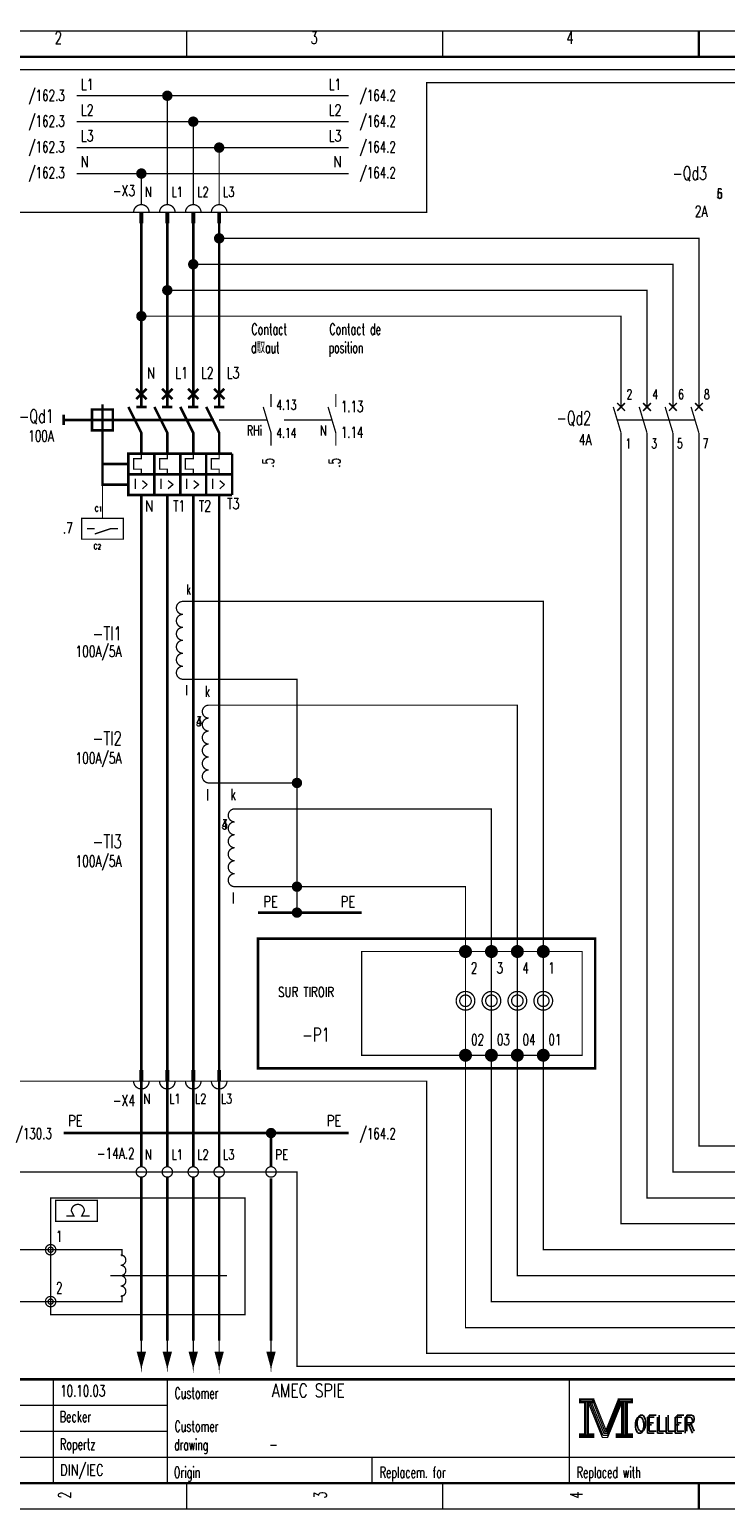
# Model space of a CAD drawing. Header units: centimetres. Extents: x 0 to 491, y -1040 to 69.
# Tile 66 of 181: x 157 to 171, y -640 to -611. Entities that reach past the tile are written whole.
import ezdxf
from ezdxf.enums import TextEntityAlignment as Align

# ---------------------------------------------------------------- set-up
doc = ezdxf.new("R2010")
doc.units = ezdxf.units.CM
doc.header["$MEASUREMENT"] = 0
doc.linetypes.add('GESTRICHELT', pattern=[3.75, 3, -0.75])
doc.linetypes.add('STRICH-PUNKT', pattern=[4.7, 3, -0.75, 0.2, -0.75])
doc.layers.get('0').update_dxf_attribs({"color": 9, "linetype": 'CONTINUOUS'})
doc.layers.add('0L', color=7, linetype='CONTINUOUS')
doc.styles.get("Standard").update_dxf_attribs({"font": 'romans.shx', "bigfont": 'TXT.shx'})

# ---------------------------------------------------------------- blocks, each defined once
blk = doc.blocks.new('BCIRCLE_FILLED')
at = {"color": 0, "linetype": 'Continuous', "const_width": 1, "flags": 128}
blk.add_lwpolyline([(0.5, 0, 1), (-0.5, 0, 1)], format="xyb", close=True, dxfattribs=at)

msp = doc.modelspace()

# ---------------------------------------------------------------- linework, layer by layer
at = {"color": 0, "flags": 128}
for points, const_width in [([(150, -625.75), (150, -611.5), (190.5, -611.5), (190.5, -640), (150, -640), (150, -625.75)], 0.025), ([(163.5, -612.75), (158.25, -612.75)], 0.025), ([(160, -614.85), (160, -612.75)], 0.025), ([(163.5, -613.25), (158.25, -613.25)], 0.025), ([(160.5, -614.85), (160.5, -613.25)], 0.025), ([(163.5, -613.75), (158.25, -613.75)], 0.025), ([(161, -614.85), (161, -613.75)], 0.025), ([(163.5, -614.25), (158.25, -614.25)], 0.025), ([(159.5, -614.85), (159.5, -614.25)], 0.025), ([(159.5, -618.35), (159.5, -615.2)], 0.05), ([(160, -618.35), (160, -615.2)], 0.05), ([(160.5, -618.35), (160.5, -615.2)], 0.05), ([(161, -618.35), (161, -615.2)], 0.05), ([(170.25, -618.75), (170.25, -615.5), (161, -615.5)], 0.025), ([(169.75, -618.75), (169.75, -616), (160.5, -616)], 0.025), ([(169.25, -618.75), (169.25, -616.5), (160, -616.5)], 0.025), ([(168.75, -618.75), (168.75, -617), (159.5, -617)], 0.025), ([(159.25, -618.75), (159.5, -619.25), (159.5, -619.65)], 0.05), ([(159.75, -618.75), (160, -619.25), (160, -619.65)], 0.05), ([(160.25, -618.75), (160.5, -619.25), (160.5, -619.65)], 0.05), ([(160.75, -618.75), (161, -619.25), (161, -619.65)], 0.05), ([(161.85, -618.75), (162, -619.25), (162, -619.5)], 0.025), ([(163.1, -618.75), (163.25, -619.25), (163.25, -619.5)], 0.025), ([(159.5, -619.25), (159.5, -619.75), (159.35, -619.75), (159.35, -619.95), (159.5, -619.95), (159.5, -620.05)], 0.025), ([(160, -619.25), (160, -619.75), (159.85, -619.75), (159.85, -619.95), (160, -619.95), (160, -620.05)], 0.025), ([(160.5, -619.25), (160.5, -619.75), (160.35, -619.75), (160.35, -619.95), (160.5, -619.95), (160.5, -620.05)], 0.025), ([(161, -619.25), (161, -619.75), (160.85, -619.75), (160.85, -619.95), (161, -619.95), (161, -620.05)], 0.025), ([(183.55, -634.5), (168.75, -634.5), (168.75, -619.25)], 0.025), ([(183.55, -634), (169.25, -634), (169.25, -619.25)], 0.025), ([(183.55, -633.5), (169.75, -633.5), (169.75, -619.25)], 0.025), ([(183.55, -633), (170.25, -633), (170.25, -619.25)], 0.025), ([(159.5, -631.55), (159.5, -620.45)], 0.05), ([(160, -631.55), (160, -620.45)], 0.05), ([(160.5, -631.55), (160.5, -620.45)], 0.05), ([(161, -631.55), (161, -620.45)], 0.05), ([(158.75, -620.9), (158.35, -620.9), (158.35, -621.3), (159.15, -621.3), (159.15, -620.9), (158.75, -620.9)], 0.025), ([(158.6, -621.2), (158.9, -621.1), (159.05, -621.1)], 0.025), ([(183.55, -635), (167.25, -635), (167.25, -622.5), (160.3, -622.5)], 0.025), ([(162.5, -626), (162.5, -624), (160.3, -624)], 0.025), ([(183.55, -635.5), (166.75, -635.5), (166.75, -624.5), (160.8, -624.5)], 0.025), ([(162.5, -628), (162.5, -626), (160.8, -626)], 0.025), ([(183.55, -636), (166.25, -636), (166.25, -626.5), (161.3, -626.5)], 0.025), ([(162.5, -628.5), (162.5, -628), (161.3, -628)], 0.025), ([(183.55, -636.5), (165.75, -636.5), (165.75, -628), (162.5, -628)], 0.025), ([(159.5, -633.4), (159.5, -631.9)], 0.05), ([(160, -633.4), (160, -631.9)], 0.05), ([(160.5, -633.4), (160.5, -631.9)], 0.05), ([(161, -633.4), (161, -631.9)], 0.05), ([(157.85, -634.25), (157.85, -634.05), (158.65, -634.05), (158.65, -634.45), (157.85, -634.45), (157.85, -634.25)], 0.025), ([(158.15, -634.25), (158.2, -634.35), (158.05, -634.35)], 0.025), ([(158.4, -634.25), (158.35, -634.35), (158.5, -634.35)], 0.025), ([(157.75, -635), (154.25, -635)], 0.025), ([(159.125, -635.125), (159.125, -635), (157.75, -635)], 0.025), ([(157.75, -636), (154.25, -636)], 0.025), ([(159.125, -635.875), (159.125, -636), (157.75, -636)], 0.025), ([(159.5, -637.25), (159.575, -636.975), (159.425, -636.975), (159.5, -637.25), (159.55, -636.975), (159.525, -636.975), (159.5, -637.25), (159.475, -636.975), (159.45, -636.975), (159.5, -637.25)], 0.025), ([(160, -637.25), (160.075, -636.975), (159.925, -636.975), (160, -637.25), (160.05, -636.975), (160.025, -636.975), (160, -637.25), (159.975, -636.975), (159.95, -636.975), (160, -637.25)], 0.025), ([(160.5, -637.25), (160.575, -636.975), (160.425, -636.975), (160.5, -637.25), (160.55, -636.975), (160.525, -636.975), (160.5, -637.25), (160.475, -636.975), (160.45, -636.975), (160.5, -637.25)], 0.025), ([(161, -637.25), (161.075, -636.975), (160.925, -636.975), (161, -637.25), (161.05, -636.975), (161.025, -636.975), (161, -637.25), (160.975, -636.975), (160.95, -636.975), (161, -637.25)], 0.025), ([(162, -637.25), (162.075, -636.975), (161.925, -636.975), (162, -637.25), (162.05, -636.975), (162.025, -636.975), (162, -637.25), (161.975, -636.975), (161.95, -636.975), (162, -637.25)], 0.025), ([(167.95, -637.88), (167.95, -637.95), (168.05, -637.95), (168.05, -638.55), (167.95, -638.55), (167.95, -638.62), (168.22, -638.62), (168.22, -638.55), (168.12, -638.55), (168.12, -637.95), (168.22, -637.95), (168.22, -637.88), (167.95, -637.88)], 0.025), ([(168.07, -637.93), (168.07, -638.57), (168.1, -638.57), (168.1, -637.93)], 0.025), ([(168.12, -637.95), (168.39, -638.62), (168.49, -638.62), (168.76, -637.95)], 0.025), ([(168.18, -637.95), (168.42, -638.54), (168.46, -638.54)], 0.025), ([(168.22, -637.88), (168.46, -638.48), (168.7, -637.88)], 0.025), ([(168.22, -637.95), (168.44, -638.51), (168.47, -638.51)], 0.025), ([(168.46, -638.58), (168.49, -638.58), (168.74, -637.95)], 0.025), ([(168.46, -638.54), (168.48, -638.54), (168.72, -637.95)], 0.025), ([(168.76, -637.95), (168.76, -638.55), (168.66, -638.55), (168.66, -638.62), (168.71, -638.62)], 0.025), ([(168.7, -637.88), (168.7, -637.95), (168.8, -637.95), (168.8, -638.55), (168.7, -638.55), (168.7, -638.62), (168.97, -638.62), (168.97, -638.55), (168.87, -638.55), (168.87, -637.95), (168.97, -637.95), (168.97, -637.88), (168.7, -637.88)], 0.025), ([(168.78, -637.93), (168.78, -638.57), (168.83, -638.57), (168.83, -637.93), (168.85, -637.93), (168.85, -638.57)], 0.025)]:
    msp.add_lwpolyline(points, dxfattribs=dict(at, const_width=const_width))
for points, const_width in [([(150, -611.5), (190.5, -611.5), (190.5, -640), (150, -640)], 0.025), ([(150.5, -612), (190, -612), (190, -639.5), (150.5, -639.5)], 0.05), ([(150.5, -612), (190, -612), (190, -639.5), (150.5, -639.5)], 0.025), ([(159.475, -615), (159.525, -615), (159.525, -615.2), (159.475, -615.2)], 0.025), ([(159.975, -615), (160.025, -615), (160.025, -615.2), (159.975, -615.2)], 0.025), ([(160.475, -615), (160.525, -615), (160.525, -615.2), (160.475, -615.2)], 0.025), ([(160.975, -615), (161.025, -615), (161.025, -615.2), (160.975, -615.2)], 0.025), ([(158.55, -619.2), (158.95, -619.2), (158.95, -618.8), (158.55, -618.8)], 0.05), ([(159.25, -620.45), (160.75, -620.45), (160.75, -619.65), (159.25, -619.65)], 0.05), ([(168, -631.25), (163.75, -631.25), (163.75, -629.25), (168, -629.25)], 0.025), ([(159.475, -631.75), (159.525, -631.75), (159.525, -631.55), (159.475, -631.55)], 0.025), ([(159.975, -631.75), (160.025, -631.75), (160.025, -631.55), (159.975, -631.55)], 0.025), ([(160.475, -631.75), (160.525, -631.75), (160.525, -631.55), (160.475, -631.55)], 0.025), ([(160.975, -631.75), (161.025, -631.75), (161.025, -631.55), (160.975, -631.55)], 0.025), ([(167.97, -637.9), (168.2, -637.9), (168.2, -637.93), (167.97, -637.93)], 0.025), ([(168.72, -637.9), (168.95, -637.9), (168.95, -637.93), (168.72, -637.93)], 0.025), ([(167.97, -638.57), (168.2, -638.57), (168.2, -638.6), (167.97, -638.6)], 0.025), ([(168.68, -638.57), (168.95, -638.57), (168.95, -638.6), (168.68, -638.6)], 0.025)]:
    msp.add_lwpolyline(points, close=True, dxfattribs=dict(at, const_width=const_width))
at = {"color": 0}
for points, const_width in [([(160.375, -611.5), (160.375, -612)], 0.025), ([(165.312, -611.5), (165.312, -612)], 0.025), ([(170.25, -612), (170.25, -611.5)], 0.05), ([(170.25, -611.5), (170.25, -612)], 0.025), ([(159.5, -615), (159.5, -615.2)], 0.025), ([(160, -615), (160, -615.2)], 0.025), ([(160.5, -615), (160.5, -615.2)], 0.025), ([(161, -615), (161, -615.2)], 0.025), ([(159.4, -618.4), (159.6, -618.6)], 0.05), ([(159.6, -618.4), (159.4, -618.6)], 0.05), ([(159.5, -618.35), (159.5, -618.75)], 0.05), ([(160.1, -618.4), (159.9, -618.6)], 0.05), ([(159.9, -618.4), (160.1, -618.6)], 0.05), ([(160, -618.35), (160, -618.75)], 0.05), ([(160.6, -618.4), (160.4, -618.6)], 0.05), ([(160.4, -618.4), (160.6, -618.6)], 0.05), ([(160.5, -618.35), (160.5, -618.75)], 0.05), ([(161.1, -618.4), (160.9, -618.6)], 0.05), ([(160.9, -618.4), (161.1, -618.6)], 0.05), ([(161, -618.35), (161, -618.75)], 0.05), ([(158.75, -618.7), (158.75, -619.2)], 0.05), ([(162, -618.5), (162, -618.75)], 0.025), ([(163.25, -618.5), (163.25, -618.75)], 0.025), ([(168.675, -618.675), (168.825, -618.825)], 0.03), ([(168.825, -618.675), (168.725, -618.775)], 0.03), ([(169.175, -618.675), (169.325, -618.825)], 0.03), ([(169.325, -618.675), (169.175, -618.825)], 0.03), ([(169.825, -618.675), (169.675, -618.825)], 0.03), ([(169.675, -618.675), (169.825, -618.825)], 0.03), ([(170.325, -618.675), (170.175, -618.825)], 0.03), ([(170.175, -618.675), (170.325, -618.825)], 0.03), ([(158, -618.9), (158, -619.1)], 0.05), ([(159.4, -618.75), (159.6, -618.75)], 0.05), ([(159.9, -618.75), (160.1, -618.75)], 0.05), ([(160.4, -618.75), (160.6, -618.75)], 0.05), ([(160.9, -618.75), (161.1, -618.75)], 0.05), ([(168.6, -618.75), (168.75, -619.25)], 0.025), ([(168.8, -618.7), (168.675, -618.825)], 0.03), ([(169.1, -618.75), (169.25, -619.25)], 0.025), ([(169.6, -618.75), (169.75, -619.25)], 0.025), ([(170.1, -618.75), (170.25, -619.25)], 0.025), ([(158.55, -619), (158.95, -619)], 0.05), ([(159.75, -619.65), (159.75, -620.45)], 0.05), ([(160.25, -619.65), (160.25, -620.45)], 0.05), ([(160.75, -619.65), (160.75, -620.45)], 0.05), ([(160.75, -619.65), (161.25, -619.65)], 0.05), ([(161.25, -619.65), (161.25, -620.45)], 0.05), ([(159.25, -620.05), (160.75, -620.05)], 0.05), ([(160.75, -620.05), (161.25, -620.05)], 0.05), ([(161.25, -620.45), (160.75, -620.45)], 0.05), ([(158.45, -621.1), (158.6, -621.1)], 0.025), ([(165.75, -630), (165.75, -629.25)], 0.025), ([(166.25, -630), (166.25, -629.25)], 0.025), ([(166.75, -630), (166.75, -629.25)], 0.025), ([(167.25, -630), (167.25, -629.25)], 0.025), ([(165.75, -630.4), (165.75, -631.25)], 0.025), ([(166.25, -630.4), (166.25, -631.25)], 0.025), ([(166.75, -630.4), (166.75, -631.25)], 0.025), ([(167.25, -630.4), (167.25, -631.25)], 0.025), ([(159.5, -631.55), (159.5, -631.75)], 0.025), ([(160, -631.55), (160, -631.75)], 0.025), ([(160.5, -631.55), (160.5, -631.75)], 0.025), ([(161, -631.55), (161, -631.75)], 0.025), ([(158.9, -635.5), (161.15, -635.5)], 0.025), ([(159.5, -636.75), (159.5, -637.25)], 0.025), ([(160, -636.75), (160, -637.25)], 0.025), ([(160.5, -636.75), (160.5, -637.25)], 0.025), ([(161, -636.75), (161, -637.25)], 0.025), ([(162, -636.75), (162, -637.25)], 0.025), ([(190, -637.5), (150.5, -637.5)], 0.05), ([(157.8, -637.5), (157.8, -639.5)], 0.025), ([(160, -637.5), (160, -639.5)], 0.025), ([(167.75, -637.5), (167.75, -639.5)], 0.025), ([(150.5, -638), (160, -638)], 0.025), ([(168.15, -637.95), (168.4, -638.58)], 0.025), ([(168.47, -638.51), (168.7, -637.94)], 0.025), ([(150.5, -638.5), (160, -638.5)], 0.025), ([(168.4, -638.58), (168.46, -638.58)], 0.025), ([(150.5, -639), (172, -639)], 0.025), ([(163.95, -639), (163.95, -639.5)], 0.025), ([(160.375, -640), (160.375, -639.5)], 0.025), ([(165.312, -640), (165.312, -639.5)], 0.025), ([(170.25, -639.5), (170.25, -640)], 0.05), ([(170.25, -640), (170.25, -639.5)], 0.025)]:
    msp.add_lwpolyline(points, dxfattribs=dict(at, const_width=const_width))
at = {"color": 0, "linetype": 'GESTRICHELT', "flags": 128}
for points, const_width in [([(156.75, -612.25), (185, -612.25), (185, -637.25), (162.5, -637.25), (162.5, -633.5), (156.75, -633.5), (156.75, -612.25)], 0.025), ([(157, -615), (165, -615), (165, -612.5), (183.75, -612.5), (183.75, -617.5)], 0.025), ([(183.75, -620.75), (183.75, -637), (165, -637), (165, -631.75), (157, -631.75), (157, -615)], 0.025), ([(158.75, -619.2), (158.75, -620.25), (159.25, -620.25)], 0.05), ([(159.5, -636.75), (159.5, -633.6)], 0.05), ([(160, -636.75), (160, -633.6)], 0.05), ([(160.5, -636.75), (160.5, -633.6)], 0.05), ([(161, -636.75), (161, -633.6)], 0.05)]:
    msp.add_lwpolyline(points, dxfattribs=dict(at, const_width=const_width))
at = {"color": 0, "const_width": 0.025, "flags": 128}
for points in [[(159.65, -615, 1), (159.35, -615, 1)], [(160.15, -615, 1), (159.85, -615, 1)], [(160.65, -615, 1), (160.35, -615, 1)], [(161.15, -615, 1), (160.85, -615, 1)], [(160.3, -622.5, 1), (160.3, -622.75, 1)], [(160.3, -622.75, 1), (160.3, -623, 1)], [(160.3, -623, 1), (160.3, -623.25, 1)], [(160.3, -623.25, 1), (160.3, -623.5, 1)], [(160.3, -623.5, 1), (160.3, -623.75, 1)], [(160.3, -623.75, 1), (160.3, -624, 1)], [(160.8, -624.5, 1), (160.8, -624.75, 1)], [(160.8, -624.75, 1), (160.8, -625, 1)], [(160.8, -625, 1), (160.8, -625.25, 1)], [(160.8, -625.25, 1), (160.8, -625.5, 1)], [(160.8, -625.5, 1), (160.8, -625.75, 1)], [(160.8, -625.75, 1), (160.8, -626, 1)], [(161.3, -626.5, 1), (161.3, -626.75, 1)], [(161.3, -626.75, 1), (161.3, -627, 1)], [(161.3, -627, 1), (161.3, -627.25, 1)], [(161.3, -627.25, 1), (161.3, -627.5, 1)], [(161.3, -627.5, 1), (161.3, -627.75, 1)], [(161.3, -627.75, 1), (161.3, -628, 1)], [(159.35, -631.75, 1), (159.65, -631.75, 1)], [(159.85, -631.75, 1), (160.15, -631.75, 1)], [(160.35, -631.75, 1), (160.65, -631.75, 1)], [(160.85, -631.75, 1), (161.15, -631.75, 1)], [(158.4, -634.25, 1), (158.15, -634.25, 1)], [(159.1, -635.3, 1), (159.1, -635.1, 1)], [(159.1, -635.5, 1), (159.1, -635.3, 1)], [(159.1, -635.7, 1), (159.1, -635.5, 1)], [(159.1, -635.9, 1), (159.1, -635.7, 1)]]:
    msp.add_lwpolyline(points, format="xyb", dxfattribs=at)
at = {"color": 0, "linetype": 'GESTRICHELT'}
for points, const_width in [([(158, -619), (158.55, -619)], 0.05), ([(158.95, -619), (160.4, -619)], 0.05), ([(160.35, -619), (160.9, -619)], 0.05), ([(161, -619), (161.92, -619)], 0.025), ([(162.25, -619), (163.17, -619)], 0.025), ([(168.675, -619), (170.175, -619)], 0.025), ([(158.75, -619.85), (159.25, -619.85)], 0.05), ([(158.75, -620), (158.75, -620.9)], 0.025)]:
    msp.add_lwpolyline(points, dxfattribs=dict(at, const_width=const_width))
at = {"color": 0, "linetype": 'STRICH-PUNKT', "const_width": 0.05, "flags": 128}
for points in [[(163.75, -628.5), (161.75, -628.5)], [(163.5, -632.75), (158, -632.75)], [(162, -633.4), (162, -632.75)]]:
    msp.add_lwpolyline(points, dxfattribs=at)
msp.add_lwpolyline([(161.75, -629), (168.25, -629), (168.25, -631.5), (161.75, -631.5)], close=True, dxfattribs=at)
at = {"color": 0, "flags": 128}
for points, const_width in [([(165.85, -629.25, 1), (165.65, -629.25, 1)], 0.05), ([(165.8, -629.25, 1), (165.7, -629.25, 1)], 0.05), ([(165.775, -629.25, 1), (165.725, -629.25, 1)], 0.05), ([(166.35, -629.25, 1), (166.15, -629.25, 1)], 0.05), ([(166.3, -629.25, 1), (166.2, -629.25, 1)], 0.05), ([(166.275, -629.25, 1), (166.225, -629.25, 1)], 0.05), ([(166.85, -629.25, 1), (166.65, -629.25, 1)], 0.05), ([(166.8, -629.25, 1), (166.7, -629.25, 1)], 0.05), ([(166.775, -629.25, 1), (166.725, -629.25, 1)], 0.05), ([(167.35, -629.25, 1), (167.15, -629.25, 1)], 0.05), ([(167.3, -629.25, 1), (167.2, -629.25, 1)], 0.05), ([(167.275, -629.25, 1), (167.225, -629.25, 1)], 0.05), ([(165.93, -630.2, 1), (165.57, -630.2, 1)], 0.025), ([(165.861, -630.2, 1), (165.639, -630.2, 1)], 0.025), ([(166.43, -630.2, 1), (166.07, -630.2, 1)], 0.025), ([(166.361, -630.2, 1), (166.139, -630.2, 1)], 0.025), ([(166.93, -630.2, 1), (166.57, -630.2, 1)], 0.025), ([(166.861, -630.2, 1), (166.639, -630.2, 1)], 0.025), ([(167.43, -630.2, 1), (167.07, -630.2, 1)], 0.025), ([(167.361, -630.2, 1), (167.139, -630.2, 1)], 0.025), ([(165.85, -631.25, 1), (165.65, -631.25, 1)], 0.05), ([(165.8, -631.25, 1), (165.7, -631.25, 1)], 0.05), ([(165.775, -631.25, 1), (165.725, -631.25, 1)], 0.05), ([(166.35, -631.25, 1), (166.15, -631.25, 1)], 0.05), ([(166.3, -631.25, 1), (166.2, -631.25, 1)], 0.05), ([(166.275, -631.25, 1), (166.225, -631.25, 1)], 0.05), ([(166.85, -631.25, 1), (166.65, -631.25, 1)], 0.05), ([(166.8, -631.25, 1), (166.7, -631.25, 1)], 0.05), ([(166.775, -631.25, 1), (166.725, -631.25, 1)], 0.05), ([(167.35, -631.25, 1), (167.15, -631.25, 1)], 0.05), ([(167.3, -631.25, 1), (167.2, -631.25, 1)], 0.05), ([(167.275, -631.25, 1), (167.225, -631.25, 1)], 0.05), ([(159.6, -633.5, 1), (159.4, -633.5, 1)], 0.025), ([(160.1, -633.5, 1), (159.9, -633.5, 1)], 0.025), ([(160.6, -633.5, 1), (160.4, -633.5, 1)], 0.025), ([(161.1, -633.5, 1), (160.9, -633.5, 1)], 0.025), ([(162.1, -633.5, 1), (161.9, -633.5, 1)], 0.025), ([(157.85, -635, 1), (157.65, -635, 1)], 0.025), ([(157.8, -635, 1), (157.7, -635, 1)], 0.025), ([(157.85, -636, 1), (157.65, -636, 1)], 0.025), ([(157.8, -636, 1), (157.7, -636, 1)], 0.025)]:
    msp.add_lwpolyline(points, format="xyb", close=True, dxfattribs=dict(at, const_width=const_width))
at = {"color": 0, "linetype": 'STRICH-PUNKT', "const_width": 0.05}
msp.add_lwpolyline([(162, -633.625), (162, -636.75)], dxfattribs=at)
at = {"color": 0, "linetype": 'GESTRICHELT', "const_width": 0.025, "flags": 128}
msp.add_lwpolyline([(157.75, -634), (161.5, -634), (161.5, -636.25), (157.75, -636.25)], close=True, dxfattribs=at)
at = {"layer": '0L', "color": 0}
for points in [[(159.475, -631.755), (159.525, -631.755), (159.475, -631.895), (159.525, -631.895)], [(159.975, -631.755), (160.025, -631.755), (159.975, -631.895), (160.025, -631.895)], [(160.475, -631.755), (160.525, -631.755), (160.475, -631.895), (160.525, -631.895)], [(160.975, -631.755), (161.025, -631.755), (160.975, -631.895), (161.025, -631.895)]]:
    msp.add_solid(points, dxfattribs=at)

# ---------------------------------------------------------------- block references
at = {"color": 0, "xscale": 0.1, "yscale": 0.1, "zscale": 0.1}
for p in [(160, -612.75), (160.5, -613.25), (161, -613.75), (159.5, -614.25), (161, -615.5), (160.5, -616), (160, -616.5), (159.5, -617), (162.5, -626), (162.5, -628), (162.5, -628), (162.5, -628.5), (162, -632.75)]:
    msp.add_blockref('BCIRCLE_FILLED', p, dxfattribs=at)

# ---------------------------------------------------------------- texts
at = {"color": 0}
for s, height, width, p in [('2', 0.238, 0.672, (157.899, -611.514)), ('3', 0.238, 0.672, (162.832, -611.514)), ('4', 0.238, 0.672, (167.766, -611.514)), ('I >', 0.1905, 0.717333, (159.496, -620.139)), ('I >', 0.1905, 0.717333, (159.993, -620.139)), ('I >', 0.1905, 0.717333, (160.49, -620.139)), ('I >', 0.1905, 0.717333, (160.987, -620.139)), ('l', 0.214, 0.6, (160.774, -626.123)), ('l', 0.214, 0.6, (161.271, -628.11)), ('-P1', 0.2619, 0.709333, (162.868, -630.723))]:
    msp.add_text(s, height=height, dxfattribs=dict(at, width=width)).set_placement(p, align=Align.TOP_CENTER)
for s, height, width, p in [('/162.3', 0.2143, 0.68, (158.023, -612.636)), ('L1', 0.2143, 0.716, (163.357, -612.423)), ('L2', 0.2143, 0.716, (163.357, -612.92)), ('/162.3', 0.2143, 0.68, (158.023, -613.133)), ('L3', 0.2143, 0.716, (163.357, -613.417)), ('/162.3', 0.2143, 0.68, (158.023, -613.63)), ('/162.3', 0.2143, 0.68, (158.023, -614.127)), ('N', 0.214, 0.76, (163.359, -613.914)), ('-Qd3', 0.2619, 0.682, (170.407, -614.112)), ('2A', 0.2143, 0.716, (170.419, -614.872)), ('-Qd1', 0.2619, 0.682, (157.807, -618.797)), ('-Qd2', 0.2619, 0.682, (168.171, -618.833)), ('100A', 0.2143, 0.694, (157.813, -619.202)), ('RHi', 0.1905, 0.706667, (161.828, -619.11)), ('N', 0.191, 0.76, (163.076, -619.11)), ('4A', 0.2143, 0.716, (168.183, -619.273)), ('.7', 0.2143, 0.684, (158.177, -620.977)), ('.7', 0.2143, 0.684, (158.177, -620.977)), ('-TI1', 0.2619, 0.722, (159.124, -622.985)), ('100A/5A', 0.2143, 0.700571, (159.116, -623.355)), ('4', 0.191, 0.672, (160.664, -624.717)), ('3', 0.191, 0.672, (160.664, -624.717)), ('-TI2', 0.2619, 0.722, (159.124, -625.008)), ('100A/5A', 0.2143, 0.700571, (159.116, -625.413)), ('4', 0.191, 0.672, (161.161, -626.705)), ('3', 0.191, 0.672, (161.161, -626.705)), ('-TI3', 0.2619, 0.722, (159.124, -626.996)), ('100A/5A', 0.2143, 0.700571, (159.116, -627.401)), ('-X4', 0.2143, 0.709333, (159.379, -632.015)), ('/130.3', 0.2143, 0.68, (157.775, -632.653)), ('PE', 0.2143, 0.76, (163.356, -632.405))]:
    msp.add_text(s, height=height, dxfattribs=dict(at, width=width)).set_placement(p, align=Align.TOP_RIGHT)
for s, height, width, p in [('L1', 0.2143, 0.716, (158.335, -612.423)), ('/164.2', 0.2143, 0.68, (163.709, -612.636)), ('L2', 0.2143, 0.716, (158.335, -612.92)), ('/164.2', 0.2143, 0.68, (163.709, -613.133)), ('L3', 0.2143, 0.716, (158.335, -613.417)), ('/164.2', 0.2143, 0.68, (163.709, -613.63)), ('N', 0.214, 0.76, (158.332, -613.914)), ('/164.2', 0.2143, 0.68, (163.709, -614.127)), ('Contact', 0.2143, 0.622857, (161.622, -617.143)), ('Contact de', 0.2143, 0.6256, (163.125, -617.143)), ('d馭aut', 0.2143, 0.6, (161.615, -617.498)), ('position', 0.2143, 0.6, (163.113, -617.498)), ('4.13', 0.1905, 0.678, (162.104, -618.613)), ('1.13', 0.2143, 0.678, (163.346, -618.634)), ('1.14', 0.2143, 0.678, (163.346, -619.131)), ('1', 0.191, 0.672, (168.835, -619.358)), ('3', 0.191, 0.672, (169.332, -619.358)), ('5', 0.191, 0.672, (169.829, -619.358)), ('7', 0.191, 0.672, (170.326, -619.358)), ('N', 0.214, 0.76, (159.574, -620.551)), ('T1', 0.2143, 0.716, (160.11, -620.551)), ('T2', 0.2143, 0.716, (160.607, -620.551)), ('C2', 0.0953, 0.716, (158.578, -621.395)), ('l', 0.191, 0.6, (160.35, -624.114)), ('PE', 0.2143, 0.76, (161.851, -628.181)), ('PE', 0.2143, 0.76, (163.342, -628.181)), ('2', 0.214, 0.672, (165.854, -629.459)), ('3', 0.214, 0.672, (166.351, -629.459)), ('4', 0.214, 0.672, (166.848, -629.459)), ('1', 0.214, 0.672, (167.345, -629.459)), ('SUR TIROIR', 0.1905, 0.7536, (162.138, -629.935)), ('02', 0.2143, 0.672, (165.859, -630.843)), ('03', 0.2143, 0.672, (166.356, -630.843)), ('04', 0.2143, 0.672, (166.853, -630.843)), ('01', 0.2143, 0.672, (167.35, -630.843)), ('N', 0.191, 0.76, (159.538, -631.993)), ('L1', 0.1905, 0.716, (160.038, -631.993)), ('L2', 0.1905, 0.716, (160.535, -631.993)), ('L3', 0.1905, 0.716, (161.032, -631.993)), ('PE', 0.2143, 0.76, (158.089, -632.405)), ('/164.2', 0.2143, 0.68, (163.709, -632.653)), ('Customer', 0.2143, 0.62, (160.14, -637.658)), ('Customer', 0.2143, 0.62, (160.14, -638.297)), ('OELLER', 0.3096, 0.76, (168.996, -638.226)), ('OELLER', 0.3096, 0.76, (168.996, -638.226)), ('OELLER', 0.3096, 0.76, (169.032, -638.19)), ('drawing', 0.2143, 0.6, (160.133, -638.652)), ('Origin', 0.2143, 0.626667, (160.127, -639.184)), ('Replacem. for', 0.21431, 0.627077, (164.097, -639.184)), ('Replaced with', 0.21431, 0.619692, (167.895, -639.184))]:
    msp.add_text(s, height=height, dxfattribs=dict(at, width=width)).set_placement(p, align=Align.TOP_LEFT)
for s, width, p in [('-X3', 0.709333, (159.379, -614.751)), ('-14A.2', 0.694667, (159.37, -633.314))]:
    msp.add_text(s, height=0.2143, dxfattribs=dict(at, width=width)).set_placement(p, align=Align.BOTTOM_RIGHT)
for s, height, width, p in [('N', 0.191, 0.76, (159.565, -614.756)), ('L1', 0.1905, 0.716, (160.082, -614.756)), ('L2', 0.1905, 0.716, (160.579, -614.756)), ('L3', 0.1905, 0.716, (161.076, -614.756)), ('5', 0.191, 0.672, (170.596, -614.791)), ('6', 0.191, 0.672, (170.596, -614.791)), ('N', 0.214, 0.76, (159.607, -618.265)), ('L1', 0.2143, 0.716, (160.153, -618.265)), ('L2', 0.2143, 0.716, (160.65, -618.265)), ('L3', 0.2143, 0.716, (161.147, -618.265)), ('2', 0.191, 0.672, (168.857, -618.66)), ('4', 0.191, 0.672, (169.354, -618.66)), ('6', 0.191, 0.672, (169.851, -618.66)), ('8', 0.191, 0.672, (170.348, -618.66)), ('4.14', 0.1905, 0.678, (162.104, -619.405)), ('C1', 0.0953, 0.716, (158.6, -620.793)), ('T3', 0.2143, 0.716, (161.154, -620.785)), ('k', 0.191, 0.6, (160.368, -622.422)), ('N', 0.191, 0.76, (159.565, -633.318)), ('L1', 0.1905, 0.716, (160.082, -633.318)), ('L2', 0.1905, 0.716, (160.579, -633.318)), ('L3', 0.1905, 0.716, (161.076, -633.318)), ('PE', 0.1905, 0.76, (162.083, -633.318)), ('1', 0.214, 0.672, (157.855, -634.911)), ('2', 0.214, 0.672, (157.855, -635.905)), ('10.10.03', 0.2143, 0.678, (157.934, -637.892)), ('AMEC SPIE', 0.2619, 0.752889, (162.016, -637.923)), ('Becker', 0.2143, 0.626667, (157.927, -638.389)), ('Ropertz', 0.2143, 0.622857, (157.932, -638.921)), ('-', 0.214, 0.696, (161.965, -638.921)), ('DIN/IEC', 0.2143, 0.750857, (157.935, -639.418))]:
    msp.add_text(s, height=height, dxfattribs=dict(at, width=width)).set_placement(p, align=Align.BOTTOM_LEFT)
at = {"color": 0, "width": 0.684}
for p in [(161.838, -619.734), (161.838, -619.734), (163.116, -619.734), (163.116, -619.734)]:
    msp.add_text('.5', height=0.2143, rotation=90, dxfattribs=at).set_placement(p, align=Align.TOP_RIGHT)
at = {"color": 0, "width": 0.6}
for p in [(160.774, -624.405), (161.271, -626.393)]:
    msp.add_text('k', height=0.214, dxfattribs=at).set_placement(p, align=Align.BOTTOM_CENTER)
at = {"color": 0, "width": 0.672}
for s, p in [('2', (157.899, -639.731)), ('3', (162.832, -639.731)), ('4', (167.766, -639.731))]:
    msp.add_text(s, height=0.238, rotation=90, dxfattribs=at).set_placement(p, align=Align.TOP_CENTER)

doc.saveas('drawing.dxf')
